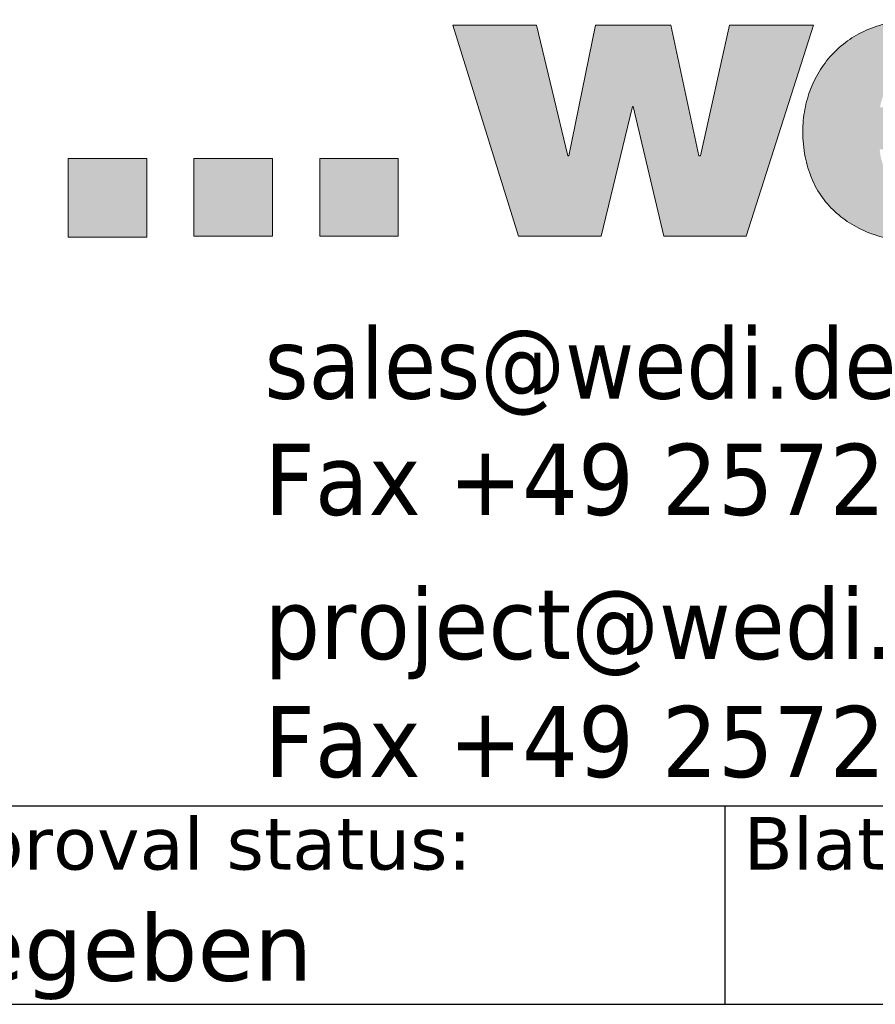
# Model space of a CAD drawing. Header units: millimetres. Extents: x 100 to 2070, y 30 to 1455.
# Tile 62 of 83: x 1869 to 1983, y 30 to 161. Entities that reach past the tile are written whole.
import ezdxf
from ezdxf.enums import TextEntityAlignment as Align

# ---------------------------------------------------------------- set-up
doc = ezdxf.new("R2010")
doc.units = ezdxf.units.MM
doc.header["$LTSCALE"] = 5
for name, color, linetype, lineweight in [('AM_BOR', 7, 'Continuous', 25), ('Ebene 1', 7, 'Continuous', 25), ('Rahmen (ISO)', 7, 'Continuous', 70), ('Schraffur (ISO)', 7, 'Continuous', 18), ('Titel (ISO)', 7, 'Continuous', 50)]:
    doc.layers.add(name, color=color, linetype=linetype, lineweight=lineweight)
doc.styles.add('Notiztext 3.5', font='verdana.ttf')
doc.styles.add('Pfeiltext', font='verdana.ttf')
doc.styles.get("Standard").update_dxf_attribs({"font": 'verdana.ttf'})
doc.styles.add('Textstil104', font='verdana.ttf')
doc.styles.add('Textstil110', font='verdana.ttf')
doc.styles.add('Textstil112', font='verdana.ttf')
doc.styles.add('Textstil47', font='verdana.ttf')
doc.styles.add('Textstil64', font='verdana.ttf', dxfattribs={"width": 0.800000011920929})
doc.styles.add('Textstil75', font='verdana.ttf')

# ---------------------------------------------------------------- blocks, each defined once
blk = doc.blocks.new('Ränder wedi_Zeichnungsrahmen')
at = {"layer": 'Rahmen (ISO)', "color": 208, "lineweight": 18, "true_color": 0x400040}
blk.add_line((20, 6.000000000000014), (414.0000000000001, 6.000000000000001), dxfattribs=at)
blk = doc.blocks.new('Schriftfelder wedi Standard - Inch_Zoll ohne Toleranz')
at = {"layer": 'Schraffur (ISO)'}
h = blk.add_hatch(color=256, dxfattribs=at)
edge = h.paths.add_edge_path(flags=0)
edge.add_spline(control_points=[(-20.98426204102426, 23.64450215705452), (-20.93361218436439, 23.64454974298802), (-20.83437356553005, 23.63754410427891), (-20.69147196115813, 23.60588274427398), (-20.55957938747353, 23.5548363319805), (-20.43987860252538, 23.48610563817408), (-20.33350778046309, 23.4013683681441), (-20.24149284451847, 23.30219102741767), (-20.16524251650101, 23.19053605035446), (-20.10469144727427, 23.06678253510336), (-20.06540926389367, 22.93726973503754), (-20.03723755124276, 22.81162278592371), (-20.04818145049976, 22.7487896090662), (-20.03186208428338, 22.69787830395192), (-20.05383970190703, 22.70000191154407), (-20.08154656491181, 22.69841984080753), (-20.13424444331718, 22.69940583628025), (-20.20583445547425, 22.69897524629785), (-20.33532407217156, 22.69918562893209), (-20.52850526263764, 22.69905292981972), (-20.78674112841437, 22.69910726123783), (-21.0652178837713, 22.69908162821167), (-21.34366291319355, 22.69912245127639), (-21.60198283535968, 22.6990007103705), (-21.79495383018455, 22.69930830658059), (-21.9247773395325, 22.69881928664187), (-21.99568389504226, 22.69982032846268), (-22.04994681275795, 22.69752804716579), (-22.07514250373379, 22.70120611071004), (-22.09317685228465, 22.69769359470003), (-22.08774736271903, 22.71288525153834), (-22.08593480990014, 22.74504617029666), (-22.06336486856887, 22.83756191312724), (-22.03018547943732, 22.96177174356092), (-21.97088271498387, 23.10334015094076), (-21.89801107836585, 23.22865513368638), (-21.81015043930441, 23.33869654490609), (-21.70763393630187, 23.43258354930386), (-21.59050083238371, 23.50991948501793), (-21.45897585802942, 23.57030233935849), (-21.31323256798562, 23.61347009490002), (-21.15340026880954, 23.6392758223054), (-21.04198039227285, 23.64444793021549), (-20.98426204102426, 23.64450215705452)], knot_values=[-1, -1, -1, -1, -0.9705218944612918, -0.9423438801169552, -0.915116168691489, -0.8885306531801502, -0.8623203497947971, -0.8362542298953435, -0.81012821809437, -0.7837536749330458, -0.7569448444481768, -0.7295066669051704, -0.7154766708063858, -0.7107476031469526, -0.7096778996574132, -0.703909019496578, -0.6937109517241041, -0.6795758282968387, -0.6619957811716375, -0.6184694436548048, -0.5670689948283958, -0.5117314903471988, -0.4563939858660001, -0.4049935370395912, -0.3614671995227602, -0.3438871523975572, -0.3297520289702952, -0.3195539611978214, -0.3137850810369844, -0.3127153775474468, -0.311324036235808, -0.3071444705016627, -0.2907787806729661, -0.2596290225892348, -0.2302953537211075, -0.2023696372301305, -0.1753595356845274, -0.1487009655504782, -0.1217865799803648, -0.09400495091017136, -0.06477885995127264, -0.03359195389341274, 0, 0, 0, 0], degree=3, periodic=0)
edge = h.paths.add_edge_path()
edge.add_line((-17.97782995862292, 21.58172672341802), (-22.100626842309, 21.58172672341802))
edge.add_spline(control_points=[(-22.10062684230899, 21.58172672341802), (-22.09664542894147, 21.54234334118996), (-22.088802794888, 21.46476549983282), (-22.06743743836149, 21.35143565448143), (-22.03917629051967, 21.24315814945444), (-22.00338687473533, 21.14037833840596), (-21.96024097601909, 21.04347960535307), (-21.909701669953, 20.95286696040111), (-21.85178543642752, 20.86894745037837), (-21.78649809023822, 20.79213631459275), (-21.71385568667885, 20.72285415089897), (-21.6338830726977, 20.66152563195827), (-21.54661618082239, 20.6085688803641), (-21.45210002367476, 20.56441208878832), (-21.35038417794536, 20.52940632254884), (-21.24151856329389, 20.50415375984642), (-21.12554475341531, 20.48820588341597), (-21.0457855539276, 20.48631767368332), (-21.0048751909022, 20.48534916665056)], knot_values=[0, 0, 0, 0, 0.01187078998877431, 0.02338321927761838, 0.03455617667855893, 0.04541550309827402, 0.05599510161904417, 0.06633797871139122, 0.07649707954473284, 0.08653574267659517, 0.09652758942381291, 0.1065557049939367, 0.1167110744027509, 0.1270903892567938, 0.1377934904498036, 0.148920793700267, 0.1605710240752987, 0.1728394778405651, 0.1728394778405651, 0.1728394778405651, 0.1728394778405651], degree=3, periodic=0)
edge.add_spline(control_points=[(-21.0048751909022, 20.48534916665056), (-20.98301148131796, 20.48564678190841), (-20.93911252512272, 20.48624434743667), (-20.87321772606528, 20.49103222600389), (-20.80729502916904, 20.4986756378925), (-20.7416885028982, 20.50947293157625), (-20.67674201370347, 20.52336066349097), (-20.61279936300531, 20.54037314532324), (-20.55020418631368, 20.56051897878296), (-20.48930006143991, 20.58381436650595), (-20.43043028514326, 20.61027429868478), (-20.37393915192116, 20.63991583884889), (-20.32016824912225, 20.672755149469), (-20.26947171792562, 20.70881729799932), (-20.22216294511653, 20.74810149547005), (-20.17871366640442, 20.79070807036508), (-20.13902540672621, 20.83636901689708), (-20.11643447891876, 20.86956554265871), (-20.10515709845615, 20.88613723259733)], knot_values=[0, 0, 0, 0, 0.006558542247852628, 0.01316854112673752, 0.01980974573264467, 0.026462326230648, 0.03310723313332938, 0.03972657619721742, 0.04630403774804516, 0.05282533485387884, 0.05927874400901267, 0.06565570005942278, 0.07195147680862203, 0.07816594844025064, 0.08430441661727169, 0.09037846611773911, 0.09640678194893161, 0.1024158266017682, 0.1024158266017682, 0.1024158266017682, 0.1024158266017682], degree=3, periodic=0)
edge.add_line((-20.10515709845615, 20.88613723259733), (-18.09666852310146, 20.88613723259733))
edge.add_spline(control_points=[(-18.09666852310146, 20.88613723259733), (-18.15657729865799, 20.74144782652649), (-18.27376587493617, 20.4584184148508), (-18.54048143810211, 20.08909333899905), (-18.85779971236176, 19.77903811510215), (-19.22363462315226, 19.52933145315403), (-19.62803331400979, 19.33775410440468), (-20.06365333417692, 19.20286633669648), (-20.52289057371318, 19.12303600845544), (-21.05493586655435, 19.09439596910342), (-21.63870943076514, 19.13647766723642), (-22.24542184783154, 19.28110726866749), (-22.79072239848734, 19.52169443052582), (-23.26320117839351, 19.85642300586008), (-23.65035965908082, 20.28322484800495), (-23.93944383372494, 20.79856111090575), (-24.11771022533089, 21.39756035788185), (-24.17350250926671, 22.0264958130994), (-24.11979115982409, 22.64393569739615), (-23.95865744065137, 23.20773782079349), (-23.69880157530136, 23.71870812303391), (-23.34656155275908, 24.16462550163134), (-22.90909115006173, 24.53309201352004), (-22.39354934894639, 24.81074187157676), (-21.80755023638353, 24.98684939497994), (-21.13089921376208, 25.04225984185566), (-20.42695935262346, 24.99075721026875), (-19.74705616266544, 24.82468954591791), (-19.17679961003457, 24.53937773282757), (-18.71862883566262, 24.13937963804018), (-18.37368699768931, 23.63253413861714), (-18.13866399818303, 23.02892947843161), (-17.99994632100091, 22.33443044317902), (-17.98546046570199, 21.84142182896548), (-17.97782995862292, 21.58172672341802)], knot_values=[0, 0, 0, 0, 0.04684472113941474, 0.09163375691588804, 0.1355175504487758, 0.1793897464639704, 0.2238614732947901, 0.2692816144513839, 0.3157834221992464, 0.3633384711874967, 0.4288298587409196, 0.4906578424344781, 0.5495484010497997, 0.606551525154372, 0.663101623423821, 0.7210033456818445, 0.7823195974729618, 0.8491983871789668, 0.909267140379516, 0.9672890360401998, 1.024005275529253, 1.080171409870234, 1.136633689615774, 1.194395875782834, 1.254659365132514, 1.318824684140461, 1.396986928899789, 1.4655512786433, 1.527499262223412, 1.586410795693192, 1.646021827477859, 1.709592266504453, 1.779522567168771, 1.85736013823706, 1.85736013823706, 1.85736013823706, 1.85736013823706], degree=3, periodic=0)
for points in [[(-33.50274479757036, 24.89226535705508), (-31.74361691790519, 19.25673867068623), (-29.5392199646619, 19.25673867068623), (-28.7035945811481, 22.72129175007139), (-28.68281452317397, 22.72129175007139), (-27.86738501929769, 19.25673867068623), (-25.66494923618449, 19.25673867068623), (-23.8721893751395, 24.89226535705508), (-26.10909168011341, 24.89226535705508), (-26.88984602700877, 21.40772503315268), (-26.93365940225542, 21.40772503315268), (-27.6831602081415, 24.89226535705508), (-29.69160705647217, 24.89226535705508), (-30.4069751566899, 21.40772503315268), (-30.42800557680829, 21.40772503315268), (-31.26396477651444, 24.89226535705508)], [(-41.67694362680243, 21.33945962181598), (-43.77810792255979, 21.33945962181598), (-43.77810792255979, 19.23771114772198), (-41.67694362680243, 19.23771114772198)], [(-38.31645774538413, 21.33945962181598), (-40.41762204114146, 21.33945962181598), (-40.41762204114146, 19.25673867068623), (-38.31645774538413, 19.25673867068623)], [(-34.95739058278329, 21.33945962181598), (-34.95739058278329, 19.25673867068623), (-37.05684407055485, 19.25673867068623), (-37.05684407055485, 21.33945962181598)]]:
    blk.add_hatch(color=256, dxfattribs=at).paths.add_polyline_path(points)
at = {"layer": 'AM_BOR', "color": 7}
for p, q in [((-130.1354355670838, 4.045508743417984), (-4.835435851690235, 4.045508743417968)), ((-26.23543585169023, 4.045508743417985), (-26.23543585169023, -1.254491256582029)), ((-188.8354355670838, -1.254491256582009), (-4.835435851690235, -1.254491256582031))]:
    blk.add_line(p, q, dxfattribs=at)
at = {"layer": 'Ebene 1', "lineweight": 5}
for p, q in [((-31.74361691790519, 19.25673867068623), (-33.50274479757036, 24.89226535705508)), ((-33.50274479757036, 24.89226535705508), (-31.26396477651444, 24.89226535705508)), ((-31.26396477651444, 24.89226535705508), (-30.42800557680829, 21.40772503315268)), ((-30.4069751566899, 21.40772503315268), (-29.69160705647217, 24.89226535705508)), ((-29.69160705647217, 24.89226535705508), (-27.6831602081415, 24.89226535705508)), ((-27.6831602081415, 24.89226535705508), (-26.93365940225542, 21.40772503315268)), ((-26.88984602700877, 21.40772503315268), (-26.10909168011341, 24.89226535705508)), ((-26.10909168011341, 24.89226535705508), (-23.8721893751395, 24.89226535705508)), ((-23.8721893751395, 24.89226535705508), (-25.66494923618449, 19.25673867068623)), ((-28.7035945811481, 22.72129175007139), (-29.5392199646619, 19.25673867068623)), ((-28.68281452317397, 22.72129175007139), (-28.7035945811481, 22.72129175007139)), ((-27.86738501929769, 19.25673867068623), (-28.68281452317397, 22.72129175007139)), ((-41.67694362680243, 21.33945962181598), (-43.77810792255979, 21.33945962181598)), ((-43.77810792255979, 21.33945962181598), (-43.77810792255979, 19.23771114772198)), ((-41.67694362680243, 19.23771114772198), (-41.67694362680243, 21.33945962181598)), ((-38.31645774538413, 21.33945962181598), (-40.41762204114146, 21.33945962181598)), ((-40.41762204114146, 21.33945962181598), (-40.41762204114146, 19.25673867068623)), ((-38.31645774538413, 19.25673867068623), (-38.31645774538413, 21.33945962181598)), ((-37.05684407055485, 21.33945962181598), (-37.05684407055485, 19.25673867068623)), ((-34.95739058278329, 21.33945962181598), (-37.05684407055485, 21.33945962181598)), ((-34.95739058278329, 19.25673867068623), (-34.95739058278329, 21.33945962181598)), ((-30.42800557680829, 21.40772503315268), (-30.4069751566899, 21.40772503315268)), ((-26.93365940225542, 21.40772503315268), (-26.88984602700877, 21.40772503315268)), ((-43.77810792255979, 19.23771114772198), (-41.67694362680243, 19.23771114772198)), ((-40.41762204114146, 19.25673867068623), (-38.31645774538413, 19.25673867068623)), ((-37.05684407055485, 19.25673867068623), (-34.95739058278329, 19.25673867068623)), ((-29.5392199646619, 19.25673867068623), (-31.74361691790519, 19.25673867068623)), ((-25.66494923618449, 19.25673867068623), (-27.86738501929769, 19.25673867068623))]:
    blk.add_line(p, q, dxfattribs=at)
blk.add_spline([(-17.97782995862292, 21.58172672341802), (-18.02361444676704, 22.35875473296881), (-18.16337569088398, 23.04394922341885), (-18.40072536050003, 23.63368238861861), (-18.73927512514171, 24.12432642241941), (-19.18263665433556, 24.51225351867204), (-19.73442161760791, 24.7938358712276), (-20.39824168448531, 24.96544567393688), (-21.17770852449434, 25.02345512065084), (-21.81649302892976, 24.9628484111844), (-22.39353881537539, 24.78910441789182), (-22.90162352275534, 24.5143373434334), (-23.33352478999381, 24.15066139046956), (-23.68202025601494, 23.71019076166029), (-23.93988755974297, 23.20503965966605), (-24.09990434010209, 22.64732228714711), (-24.15484823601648, 22.04915284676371), (-24.09297928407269, 21.38323281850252), (-23.91451492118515, 20.7966164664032), (-23.63016888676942, 20.29222745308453), (-23.25065492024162, 19.87298944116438), (-22.78668676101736, 19.54182609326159), (-22.24897814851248, 19.30166107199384), (-21.64824282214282, 19.15541803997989), (-20.995194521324, 19.10602065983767), (-20.52039135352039, 19.13267061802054), (-20.06241428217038, 19.21328584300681), (-19.62891989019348, 19.34886436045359), (-19.2275647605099, 19.54040419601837), (-18.86600547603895, 19.78890337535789), (-18.5518986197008, 20.09535992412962), (-18.29290077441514, 20.46077186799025), (-18.09666852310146, 20.88613723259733)], degree=3, dxfattribs=at)
at = {"layer": 'AM_BOR', "color": 7}
for tag, p, height, style in [('Zeichnungsnummer_001', (-173.2383905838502, 49.43305073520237), 3.00000011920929, 'Textstil75'), ('Artikelnummer_001', (-145.0642880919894, 44.44539506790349), 2.487309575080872, 'Textstil104')]:
    blk.add_attdef(tag, p, '', height=height, dxfattribs=dict(at, style=style))
blk.add_attdef('TITEL_001', (-75.77022409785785, 45.86780559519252), '', height=2.5, dxfattribs=at)
at = {"layer": 'AM_BOR', "color": 7, "style": 'Textstil104'}
blk.add_attdef('PROJEKT', text='', height=2.487309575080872, dxfattribs=at).set_placement((-144.8354355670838, 41.98281831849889), align=Align.TOP_LEFT)
at = {"layer": 'AM_BOR', "color": 7, "style": 'Textstil64', "width": 0.8}
for tag, p in [('ERSTELLUNGSDATUM_001', (-115.1472556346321, 28.69550873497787)), ('KONSTRUKTEUR_001', (-94.00716185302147, 28.67133143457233)), ('ERSTELLUNGSDATUM_001', (-115.3460467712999, 23.55467596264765)), ('KONSTRUKTEUR_001', (-94.00716185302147, 23.37133143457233))]:
    blk.add_attdef(tag, p, '', height=2.000000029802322, dxfattribs=at)
at = {"layer": 'AM_BOR', "color": 7, "style": 'Textstil64', "width": 0.7999999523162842}
for tag, p in [('KONTROLLDATUM', (-108.7354355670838, 19.09550874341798)), ('KONTROLLIERT_VON', (-92.73543585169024, 19.09550874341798))]:
    blk.add_attdef(tag, text='', height=2.000000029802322, dxfattribs=at).set_placement(p, align=Align.MIDDLE_CENTER)
at = {"layer": 'Titel (ISO)', "color": 179, "true_color": 0x262659, "char_height": 1.899999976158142, "attachment_point": 4, "style": 'Pfeiltext'}
for s, insert, width in [('\\fVerdana|b0|i0;\\W0.90;\\H1.9000;sales@wedi.de', (-38.53543585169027, 15.64550874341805), 97.28764073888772), ('\\fVerdana|b0|i0;\\W0.90;\\H1.9000;Fax +49 2572 / 156 - 133', (-38.53543585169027, 12.64550874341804), 97.2876407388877), ('\\fVerdana|b0|i0;\\W0.90;\\H1.9000;project@wedi.de', (-38.53543585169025, 8.645508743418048), 97.28764073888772), ('\\fVerdana|b0|i0;\\W0.90;\\H1.9000;Fax +49 2572 / 156 - 239', (-38.53543585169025, 5.645508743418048), 97.28764073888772)]:
    blk.add_mtext(s, dxfattribs=dict(at, insert=insert, width=width))
at = {"layer": 'Titel (ISO)', "char_height": 1.400000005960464, "attachment_point": 1, "style": 'Notiztext 3.5'}
for s, insert in [('\\fVerdana|b0|i0;\\H1.4000;Freigabestatus/approval status:', (-63.53543585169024, 3.745508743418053)), ('\\fVerdana|b0|i0;\\H1.4000;Blatt/sheet:', (-25.73543585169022, 3.745508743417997))]:
    blk.add_mtext(s, dxfattribs=dict(at, insert=insert))
at = {"layer": 'Titel (ISO)', "color": 7, "style": 'Pfeiltext'}
blk.add_attdef('BESCHREIBUNG_001', (-70.66377724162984, 40.38459537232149), '', height=2.000000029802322, dxfattribs=at)
at = {"layer": 'Titel (ISO)'}
for tag, p, height, style in [('Anfänglicher_Ansichtsmaßstab_001', (-64.5021920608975, 33.83711386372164), 2.5, 'Textstil47'), ('REVISIONSNUMMER_001', (-74.87694023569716, -0.5444913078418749), 1.790000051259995, 'Textstil112'), ('STATUS_001', (-52.63301829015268, -0.6250352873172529), 1.790000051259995, 'Textstil112')]:
    blk.add_attdef(tag, p, '', height=height, dxfattribs=dict(at, style=style))
at = {"layer": 'Titel (ISO)', "style": 'Textstil47'}
blk.add_attdef('<MASSE3;>', text='', height=2.5, dxfattribs=at).set_placement((-26.83543585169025, 36.34550874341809), align=Align.TOP_LEFT)
at = {"layer": 'Titel (ISO)', "style": 'Textstil110'}
for tag, p in [('MATERIAL', (-159.8354355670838, 35.345508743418)), ('FIRMA', (-159.8354355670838, 24.74550874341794)), ('Bauvorhaben', (-159.8354355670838, 19.44550874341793))]:
    blk.add_attdef(tag, text='', height=1.889999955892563, dxfattribs=at).set_placement(p, align=Align.TOP_CENTER)

msp = doc.modelspace()

# ---------------------------------------------------------------- block references
at = {"xscale": 5, "yscale": 5, "zscale": 5}
msp.add_blockref('Ränder wedi_Zeichnungsrahmen', (0, 0), dxfattribs=at)
ref = msp.add_blockref('Schriftfelder wedi Standard - Inch_Zoll ohne Toleranz', (2094.177179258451, 36.27245628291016), dxfattribs=dict(xscale=5, yscale=5, zscale=5))
ref.add_attrib('STATUS_001', 'Freigegeben', (1831.012087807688, 33.1472798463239), dxfattribs={"layer": 'Titel (ISO)', "height": 8.950000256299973, "style": 'Textstil112'})

doc.saveas('drawing.dxf')
